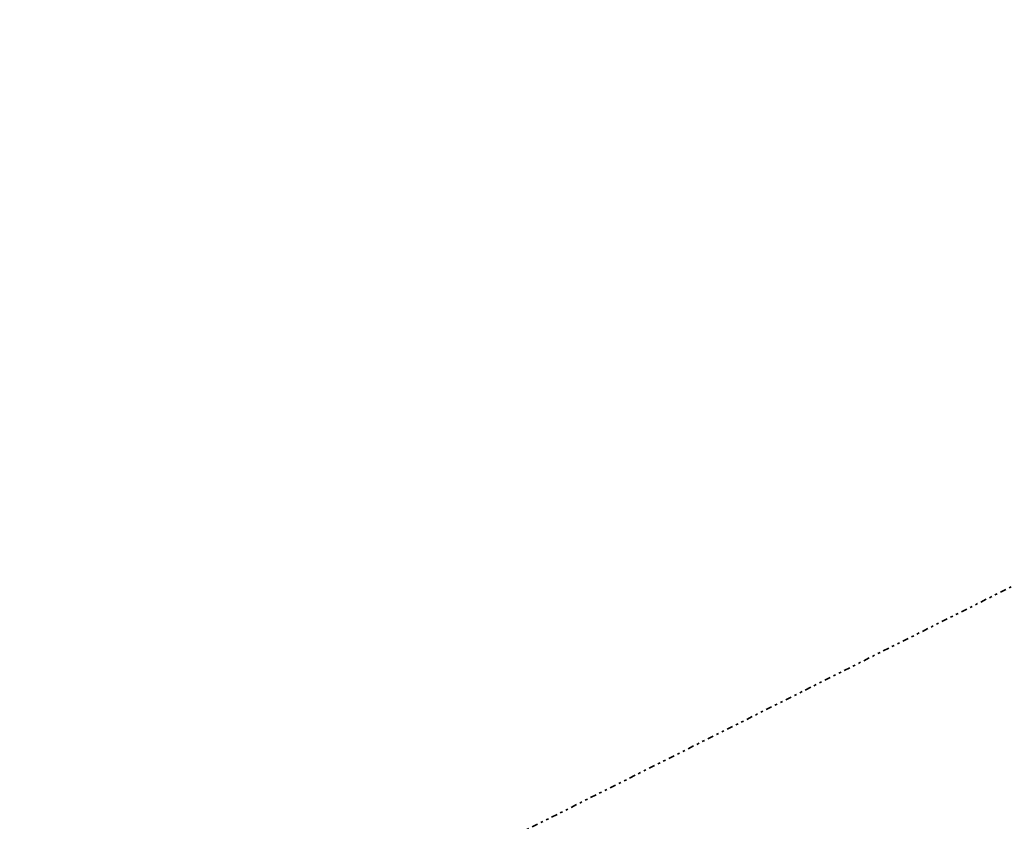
# Model space of a CAD drawing. Header units: metres. Extents: x 169249 to 194689, y 406250 to 412203.
# Tile 179 of 256: x 180402 to 180808, y 409003 to 409334. Entities that reach past the tile are written whole.
import ezdxf

# ---------------------------------------------------------------- set-up
doc = ezdxf.new("R2010")
doc.units = ezdxf.units.M
doc.linetypes.add('BGT_NLCS_N264$0$AL-TEKENBLADGRENS', pattern=[11.5, 2.5, -1.5, 1, -1.5, 1, -1.5, 2.5])
doc.layers.add('BGT_NLCS_N264$0$X-XX-AL-TEKENBLADGRENS-G', color=252, linetype='BGT_NLCS_N264$0$AL-TEKENBLADGRENS', lineweight=35)
doc.layers.add('X-XX-AL-REFERENTIE-G', color=7, linetype='CONTINUOUS', lineweight=18)

# ---------------------------------------------------------------- blocks, each defined once
blk = doc.blocks.new('BGT_NLCS_N264')
at = {"layer": 'BGT_NLCS_N264$0$X-XX-AL-TEKENBLADGRENS-G'}
blk.add_polyline3d([(184436.25, 410062.73, 0), (184183.19, 410038.13, 0), (183733.57, 409937.98, 0), (183392.76, 409722.85, 0), (183112.62, 409661.02, 0), (181934.11, 409497.18, 0), (181576.04, 409477.91, 0), (181380.5, 409402.69, 0), (181348.09, 409368.87, 0), (179688.8, 408537.47, 0), (179322.33, 408353.85, 0), (179291.54, 408424.26, 0), (179251.73, 408571.13, 0), (178950.57, 408481.9, 0), (179026.57, 408202.55, 0), (178645.17, 408015, 0), (178496.71, 408130.51, 0), (178197.01, 408003.27, 0), (177935.59, 407601.57, 0), (177344.78, 407184.52, 0), (176213.39, 406694.78, 0), (175774.26, 406688.92, 0)], dxfattribs=at)

msp = doc.modelspace()

# ---------------------------------------------------------------- block references
at = {"layer": 'X-XX-AL-REFERENTIE-G'}
msp.add_blockref('BGT_NLCS_N264', (0, 0), dxfattribs=at)

doc.saveas('drawing.dxf')
